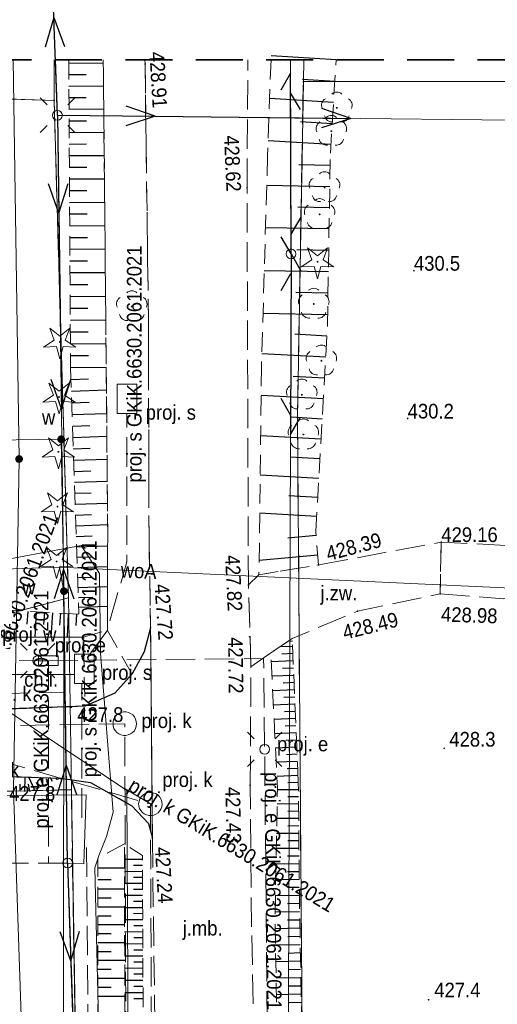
# Model space of a CAD drawing. Header units: metres. Extents: x 7417884 to 7418420, y 5565806 to 5566270.
# Tile 41 of 43: x 7418360 to 7418384, y 5566058 to 5566108. Entities that reach past the tile are written whole.
import ezdxf
from ezdxf.enums import TextEntityAlignment as Align

# ---------------------------------------------------------------- set-up
doc = ezdxf.new("R2010")
doc.units = ezdxf.units.M
for name, pattern in [('1.0_0.5', [1.5, 1, -0.5]), ('1.5_0.5', [2, 1.5, -0.5]), ('2', [0.9, 0.6, -0.3]), ('219-500', [0]), ('egkk-500', [0]), ('suep_nn_500', [0]), ('sutp_500', [0])]:
    doc.linetypes.add(name, pattern=pattern)
for name, color, linetype in [('000 Inne (niezydentyfikowane)', 7, 'Continuous'), ('203-punkt graniczny', 7, 'Continuous'), ('217-kontur klasyfikacyjny', 7, 'Continuous'), ('218-kontur użytku gruntowego', 7, 'Continuous'), ('219-działka ewidencyjna', 7, 'Continuous'), ('chodnik', 7, 'Continuous'), ('chodnik-Atr17', 7, 'Continuous'), ('drzewo iglaste', 7, 'Continuous'), ('drzewo liściaste', 7, 'Continuous'), ('hydrant - ob. projektowany-Atr17', 7, 'Continuous'), ('jezdnia', 7, 'Continuous'), ('jezdnia-Atr17', 7, 'Continuous'), ('komora podziemna - ob. projektowany', 7, 'Continuous'), ('komora podziemna - ob. projektowany-Atr17', 7, 'Continuous'), ('kratka ściekowa - ob. projektowany-Atr17', 7, 'Continuous'), ('krawężnik', 7, 'Continuous'), ('latarnia', 7, 'Continuous'), ('latarnia - ob. projektowany', 7, 'Continuous'), ('latarnia - ob. projektowany-Atr17', 7, 'Continuous'), ('pikieta naturalna', 7, 'Continuous'), ('pikieta naturalna-Atr2', 7, 'Continuous'), ('pikieta sztuczna', 7, 'Continuous'), ('pikieta sztuczna-Atr2', 7, 'Continuous'), ('przewód elektroenergetyczny niskiego napięcia', 7, 'Continuous'), ('przewód elektroenergetyczny podziemny', 7, 'Continuous'), ('przewód elektroenergetyczny podziemny - ob. projektowany', 7, 'Continuous'), ('przewód elektroenergetyczny podziemny - ob. projektowany-Atr1', 7, 'Continuous'), ('przewód gazowy', 7, 'Continuous'), ('przewód kanalizacyjny', 7, 'Continuous'), ('przewód kanalizacyjny - ob. projektowany', 7, 'Continuous'), ('przewód kanalizacyjny - ob. projektowany-Atr1', 7, 'Continuous'), ('przewód specjalny - ob. projektowany', 7, 'Continuous'), ('przewód specjalny - ob. projektowany-Atr1', 7, 'Continuous'), ('przewód telekomunikacyjny napowietrzny', 7, 'Continuous'), ('przewód wodociągowy', 7, 'Continuous'), ('przewód wodociągowy - ob. projektowany', 7, 'Continuous'), ('przewód wodociągowy-Atr1', 7, 'Continuous'), ('skarpa nieumocniona', 7, 'Continuous'), ('szafa elektroenergetyczna lub kontener - ob. projektowany', 7, 'Continuous'), ('szafa elektroenergetyczna lub kontener - ob. projektowany-Atr17', 7, 'Continuous'), ('słup przewodów napowietrznych', 7, 'Continuous'), ('Zakres', 7, 'Continuous'), ('zasuwa lub zawór', 7, 'Continuous'), ('zasuwa lub zawór-Atr17', 7, 'Continuous')]:
    doc.layers.add(name, color=color, linetype=linetype)
doc.styles.get("Standard").update_dxf_attribs({"font": 'arial.ttf'})

# ---------------------------------------------------------------- blocks, each defined once
blk = doc.blocks.new('203')
at = {"linetype": 'Continuous', "lineweight": 0}
h = blk.add_hatch(color=0, dxfattribs=at)
edge = h.paths.add_edge_path()
edge.add_arc((0, 0), 0.045, 0, 360)
blk = doc.blocks.new('PW01')
at = {"linetype": 'Continuous', "lineweight": 13}
h = blk.add_hatch(color=0, dxfattribs=at)
edge = h.paths.add_edge_path()
edge.add_arc((0, 0), 0.045, 0, 360)
blk = doc.blocks.new('OP021')
at = {"linetype": 'Continuous', "lineweight": 13}
h = blk.add_hatch(color=0, dxfattribs=at)
edge = h.paths.add_edge_path()
edge.add_arc((0, 0), 0.05, 0, 360)
at = {"color": 0, "linetype": 'Continuous', "lineweight": 13}
for centre, start, end in [((0, 0.4), 49.272, 130.728), ((-0.38, 0.124), 121.308, 202.548), ((0.38, 0.124), 337.452, 58.692), ((-0.235, -0.324), 193.221, 274.871), ((0.235, -0.324), 265.129, 346.779)]:
    blk.add_arc(centre, 0.4, start, end, dxfattribs=at)
blk = doc.blocks.new('OP011')
at = {"linetype": 'Continuous', "lineweight": 13}
h = blk.add_hatch(color=0, dxfattribs=at)
edge = h.paths.add_edge_path()
edge.add_arc((0, 0), 0.05, 0, 360)
at = {"color": 0, "linetype": 'Continuous', "lineweight": 13}
for p, q in [((-0.283, 0.093), (-0.512, 0.706)), ((-0.512, 0.706), (0, 0.299)), ((0, 0.299), (0.512, 0.706)), ((0.512, 0.706), (0.283, 0.093)), ((-0.828, -0.268), (-0.283, 0.093)), ((0.283, 0.093), (0.828, -0.268)), ((-0.175, -0.24), (-0.828, -0.268)), ((0, -0.87), (-0.175, -0.24)), ((0.175, -0.24), (0, -0.87)), ((0.828, -0.268), (0.175, -0.24))]:
    blk.add_line(p, q, dxfattribs=at)
blk = doc.blocks.new('SUTP')
at = {"color": 0, "linetype": 'Continuous'}
for p, q in [((0, 0), (0.866, 0.5)), ((0, 0), (9.232, 0)), ((1.866, -0.5), (1, 0)), ((7.366, -0.5), (8.232, 0)), ((9.232, 0), (8.366, 0.5))]:
    blk.add_line(p, q, dxfattribs=at)
blk = doc.blocks.new('SUEP1')
at = {"color": 0, "linetype": 'Continuous'}
for p, q in [((0, 0), (5, 0)), ((5, 0), (3.5, 0.5)), ((5, 0), (3.5, -0.5)), ((5, 0), (15, 0)), ((15, 0), (13.5, 0.5)), ((15, 0), (13.5, -0.5))]:
    blk.add_line(p, q, dxfattribs=at)
blk = doc.blocks.new('US25')
at = {"linetype": 'Continuous', "lineweight": 0}
h = blk.add_hatch(color=0, dxfattribs=at)
edge = h.paths.add_edge_path()
edge.add_arc((0, 0), 0.2, 0, 360)
blk = doc.blocks.new('US15')
at = {"color": 0, "linetype": 'Continuous', "lineweight": 13}
blk.add_circle((0, 0), 0.25, dxfattribs=at)
blk = doc.blocks.new('SM01')
at = {"color": 0, "linetype": 'Continuous', "lineweight": 13}
for p, q in [((-0.53, 0.531), (-0.883, 0.884)), ((0.531, 0.531), (0.884, 0.884)), ((-0.53, -0.53), (-0.883, -0.883)), ((0.531, -0.53), (0.884, -0.883))]:
    blk.add_line(p, q, dxfattribs=at)
blk.add_circle((0, 0), 0.25, dxfattribs=at)
blk = doc.blocks.new('US18')
at = {"color": 0, "linetype": 'Continuous', "lineweight": 13}
for p, q in [((-0.5, -0.25), (-0.5, 0.25)), ((-0.5, 0.25), (0.5, 0.25)), ((0.5, -0.25), (0.5, 0.25)), ((-0.5, -0.25), (0.5, -0.25))]:
    blk.add_line(p, q, dxfattribs=at)

msp = doc.modelspace()

# ---------------------------------------------------------------- linework, layer by layer
at = {"layer": '000 Inne (niezydentyfikowane)', "color": 7, "linetype": 'Continuous', "lineweight": 25, "flags": 128}
for points in [[(7418362.28, 5566105.91), (7418364.04, 5566105.93)], [(7418375.94, 5566106.08), (7418372.62, 5566106.28)], [(7418362.28, 5566105.33), (7418363.17, 5566105.33)], [(7418375.87, 5566104.98), (7418374.23, 5566105.08)], [(7418362.28, 5566104.74), (7418364.06, 5566104.75)], [(7418362.29, 5566104.15), (7418363.17, 5566104.16)], [(7418375.81, 5566103.9), (7418372.55, 5566104.1)], [(7418362.29, 5566103.56), (7418364.07, 5566103.57)], [(7418362.29, 5566102.97), (7418363.18, 5566102.97)], [(7418375.74, 5566102.82), (7418374.12, 5566102.92)], [(7418362.3, 5566102.37), (7418364.08, 5566102.39)], [(7418375.68, 5566101.75), (7418372.47, 5566101.95)], [(7418362.3, 5566101.78), (7418363.19, 5566101.79)], [(7418362.31, 5566101.19), (7418364.09, 5566101.2)], [(7418362.31, 5566100.59), (7418363.2, 5566100.6)], [(7418375.64, 5566100.68), (7418374.03, 5566100.71)], [(7418362.31, 5566100), (7418364.1, 5566100.01)], [(7418362.32, 5566099.4), (7418363.21, 5566099.41)], [(7418375.62, 5566099.6), (7418372.4, 5566099.66)], [(7418362.32, 5566098.8), (7418364.11, 5566098.81)], [(7418375.6, 5566098.52), (7418373.98, 5566098.55)], [(7418362.32, 5566098.21), (7418363.22, 5566098.21)], [(7418362.33, 5566097.61), (7418364.13, 5566097.62)], [(7418375.58, 5566097.44), (7418372.33, 5566097.5)], [(7418362.33, 5566097.01), (7418363.23, 5566097.01)], [(7418362.33, 5566096.41), (7418364.14, 5566096.42)], [(7418375.57, 5566096.35), (7418373.93, 5566096.38)], [(7418362.34, 5566095.81), (7418363.24, 5566095.81)], [(7418362.34, 5566095.21), (7418364.15, 5566095.22)], [(7418375.55, 5566095.26), (7418372.27, 5566095.31)], [(7418362.34, 5566094.6), (7418363.25, 5566094.61)], [(7418362.35, 5566094), (7418364.16, 5566094.01)], [(7418375.53, 5566094.16), (7418373.88, 5566094.19)], [(7418362.35, 5566093.4), (7418363.26, 5566093.4)], [(7418375.51, 5566093.06), (7418372.21, 5566093.12)], [(7418362.36, 5566092.79), (7418364.17, 5566092.8)], [(7418362.36, 5566092.19), (7418363.27, 5566092.19)], [(7418375.47, 5566091.97), (7418373.83, 5566092.06)], [(7418362.36, 5566091.58), (7418364.18, 5566091.59)], [(7418362.37, 5566090.97), (7418363.28, 5566090.98)], [(7418375.41, 5566090.89), (7418372.15, 5566091.07)], [(7418362.37, 5566090.37), (7418364.19, 5566090.38)], [(7418375.35, 5566089.82), (7418373.74, 5566089.91)], [(7418362.39, 5566089.76), (7418363.29, 5566089.79)], [(7418362.41, 5566089.16), (7418364.2, 5566089.22)], [(7418375.29, 5566088.76), (7418372.11, 5566088.94)], [(7418362.43, 5566088.56), (7418363.32, 5566088.59)], [(7418362.45, 5566087.96), (7418364.21, 5566088.02)], [(7418375.23, 5566087.73), (7418373.66, 5566087.82)], [(7418362.47, 5566087.37), (7418363.35, 5566087.4)], [(7418362.49, 5566086.79), (7418364.23, 5566086.85)], [(7418375.17, 5566086.7), (7418372.09, 5566086.88)], [(7418362.51, 5566086.21), (7418363.37, 5566086.24)], [(7418375.11, 5566085.7), (7418373.59, 5566085.78)], [(7418362.53, 5566085.63), (7418364.24, 5566085.69)], [(7418362.55, 5566085.06), (7418363.4, 5566085.09)], [(7418375.06, 5566084.7), (7418372.06, 5566084.87)], [(7418362.57, 5566084.5), (7418364.25, 5566084.56)], [(7418362.59, 5566083.94), (7418363.42, 5566083.97)], [(7418375, 5566083.72), (7418373.52, 5566083.81)], [(7418362.61, 5566083.38), (7418364.26, 5566083.44)], [(7418362.63, 5566082.83), (7418363.44, 5566082.86)], [(7418374.94, 5566082.75), (7418372.04, 5566082.92)], [(7418362.65, 5566082.28), (7418364.27, 5566082.34)], [(7418362.66, 5566081.74), (7418363.47, 5566081.77)], [(7418374.92, 5566081.78), (7418373.47, 5566081.65)], [(7418362.68, 5566081.21), (7418364.27, 5566081.26)], [(7418375.01, 5566080.78), (7418372.01, 5566080.51)], [(7418362.7, 5566080.68), (7418363.48, 5566080.7)], [(7418362.72, 5566080.15), (7418364.26, 5566080.2)], [(7418362.74, 5566079.63), (7418363.5, 5566079.66)], [(7418362.75, 5566079.12), (7418364.26, 5566079.18)], [(7418362.77, 5566078.62), (7418363.51, 5566078.64)], [(7418360.18, 5566077.91), (7418360.14, 5566077.25)], [(7418360.61, 5566077.89), (7418360.54, 5566076.59)], [(7418361.03, 5566077.86), (7418360.99, 5566077.23)], [(7418361.44, 5566077.84), (7418361.37, 5566076.59)], [(7418361.85, 5566077.81), (7418361.81, 5566077.2)], [(7418362.25, 5566077.79), (7418362.19, 5566076.59)], [(7418362.67, 5566077.77), (7418362.64, 5566077.18)], [(7418362.79, 5566078.12), (7418364.26, 5566078.17)], [(7418373.71, 5566076.38), (7418373.59, 5566076.37)], [(7418373.72, 5566076.12), (7418373.07, 5566076.1)], [(7418373.73, 5566075.75), (7418373.17, 5566075.73)], [(7418373.75, 5566075.38), (7418372.63, 5566075.33)], [(7418373.76, 5566075.01), (7418373.21, 5566074.99)], [(7418373.78, 5566074.64), (7418372.67, 5566074.59)], [(7418373.8, 5566074.27), (7418373.24, 5566074.24)], [(7418373.81, 5566073.9), (7418372.7, 5566073.85)], [(7418373.83, 5566073.53), (7418373.27, 5566073.51)], [(7418373.84, 5566073.16), (7418372.74, 5566073.12)], [(7418373.86, 5566072.8), (7418373.31, 5566072.77)], [(7418373.87, 5566072.43), (7418372.77, 5566072.38)], [(7418373.9, 5566071.7), (7418372.81, 5566071.65)], [(7418373.89, 5566072.06), (7418373.34, 5566072.04)], [(7418373.92, 5566071.33), (7418373.37, 5566071.31)], [(7418373.94, 5566070.97), (7418372.84, 5566070.92)], [(7418373.97, 5566070.24), (7418372.88, 5566070.2)], [(7418373.95, 5566070.61), (7418373.41, 5566070.58)], [(7418373.98, 5566069.88), (7418373.44, 5566069.86)], [(7418360.04, 5566068.71), (7418360.05, 5566069.45)], [(7418360.52, 5566068.81), (7418360.24, 5566069.44)], [(7418360.98, 5566069.01), (7418360.8, 5566069.42)], [(7418361.21, 5566069.11), (7418361.14, 5566069.26)], [(7418361.44, 5566069.21), (7418361.35, 5566069.41)], [(7418361.67, 5566069.31), (7418361.65, 5566069.35)], [(7418374, 5566069.52), (7418372.91, 5566069.47)], [(7418359.79, 5566068.72), (7418359.79, 5566069.09)], [(7418360.29, 5566068.71), (7418360.22, 5566069.08)], [(7418360.75, 5566068.91), (7418360.63, 5566069.17)], [(7418374.01, 5566068.8), (7418372.94, 5566068.79)], [(7418374.01, 5566069.16), (7418373.47, 5566069.15)], [(7418374.02, 5566068.44), (7418373.47, 5566068.43)], [(7418374.02, 5566068.07), (7418372.93, 5566068.06)], [(7418374.03, 5566067.7), (7418373.47, 5566067.69)], [(7418374.03, 5566067.33), (7418372.91, 5566067.32)], [(7418374.03, 5566066.95), (7418373.47, 5566066.94)], [(7418374.04, 5566066.57), (7418372.9, 5566066.56)], [(7418374.04, 5566066.19), (7418373.47, 5566066.18)], [(7418374.04, 5566065.8), (7418372.89, 5566065.79)], [(7418366.04, 5566065.23), (7418365.12, 5566065.23)], [(7418374.05, 5566065.41), (7418373.46, 5566065.4)], [(7418363.77, 5566064.81), (7418365.12, 5566064.81)], [(7418366.04, 5566064.93), (7418365.58, 5566064.92)], [(7418374.05, 5566065.01), (7418372.87, 5566065)], [(7418363.77, 5566064.22), (7418364.45, 5566064.22)], [(7418366.04, 5566064.62), (7418365.12, 5566064.61)], [(7418366.05, 5566064.31), (7418365.59, 5566064.31)], [(7418374.06, 5566064.21), (7418372.86, 5566064.2)], [(7418374.06, 5566064.61), (7418373.46, 5566064.61)], [(7418363.77, 5566063.74), (7418365.13, 5566063.73)], [(7418366.05, 5566064.01), (7418365.13, 5566064)], [(7418366.05, 5566063.7), (7418365.59, 5566063.7)], [(7418374.06, 5566063.8), (7418373.46, 5566063.8)], [(7418363.77, 5566063.27), (7418364.45, 5566063.27)], [(7418366.05, 5566063.39), (7418365.13, 5566063.39)], [(7418374.07, 5566063.39), (7418372.84, 5566063.38)], [(7418363.77, 5566062.82), (7418365.13, 5566062.82)], [(7418366.05, 5566062.77), (7418365.13, 5566062.77)], [(7418366.05, 5566063.08), (7418365.59, 5566063.08)], [(7418374.07, 5566062.98), (7418373.45, 5566062.97)], [(7418363.77, 5566062.36), (7418364.45, 5566062.36)], [(7418366.06, 5566062.16), (7418365.13, 5566062.15)], [(7418366.06, 5566062.47), (7418365.59, 5566062.46)], [(7418374.08, 5566062.56), (7418372.83, 5566062.55)], [(7418374.08, 5566062.14), (7418373.45, 5566062.13)], [(7418363.77, 5566061.91), (7418365.13, 5566061.91)], [(7418366.06, 5566061.85), (7418365.6, 5566061.85)], [(7418374.09, 5566061.72), (7418372.83, 5566061.7)], [(7418363.77, 5566061.46), (7418364.45, 5566061.45)], [(7418366.06, 5566061.54), (7418365.13, 5566061.53)], [(7418366.06, 5566061.23), (7418365.6, 5566061.23)], [(7418374.1, 5566061.3), (7418373.47, 5566061.29)], [(7418363.77, 5566061), (7418365.13, 5566061)], [(7418366.06, 5566060.92), (7418365.13, 5566060.91)], [(7418374.11, 5566060.88), (7418372.84, 5566060.85)], [(7418363.77, 5566060.54), (7418364.45, 5566060.54)], [(7418366.07, 5566060.3), (7418365.14, 5566060.3)], [(7418366.06, 5566060.61), (7418365.6, 5566060.61)], [(7418374.12, 5566060.46), (7418373.49, 5566060.44)], [(7418363.76, 5566060.09), (7418365.14, 5566060.09)], [(7418363.76, 5566059.63), (7418364.45, 5566059.63)], [(7418366.07, 5566059.68), (7418365.14, 5566059.67)], [(7418366.07, 5566059.99), (7418365.6, 5566059.99)], [(7418374.13, 5566060.04), (7418372.86, 5566060.01)], [(7418363.76, 5566059.17), (7418365.14, 5566059.17)], [(7418366.07, 5566059.37), (7418365.61, 5566059.37)], [(7418374.14, 5566059.19), (7418372.88, 5566059.17)], [(7418374.13, 5566059.61), (7418373.5, 5566059.6)], [(7418363.76, 5566058.71), (7418364.45, 5566058.71)], [(7418366.07, 5566059.06), (7418365.14, 5566059.05)], [(7418366.07, 5566058.75), (7418365.61, 5566058.74)], [(7418374.15, 5566058.77), (7418373.52, 5566058.76)], [(7418363.76, 5566058.25), (7418365.14, 5566058.25)], [(7418366.08, 5566058.43), (7418365.14, 5566058.43)], [(7418366.08, 5566058.12), (7418365.61, 5566058.12)], [(7418374.16, 5566058.35), (7418372.9, 5566058.32)], [(7418374.17, 5566057.93), (7418373.54, 5566057.92)]]:
    msp.add_lwpolyline(points, dxfattribs=at)
at = {"layer": '217-kontur klasyfikacyjny', "color": 92, "linetype": 'egkk-500', "lineweight": 18}
for points in [[(7418361.53, 5566104.01), (7418361.54, 5566106.08)], [(7418374.29, 5566106.08), (7418374.27, 5566104.97)]]:
    msp.add_lwpolyline(points, dxfattribs=at)
at = {"layer": '217-kontur klasyfikacyjny', "color": 92, "linetype": 'egkk-500', "lineweight": 18, "flags": 128}
for points in [[(7418306.63, 5566105.68), (7418361.53, 5566104.01)], [(7418374.27, 5566104.97), (7418373.97, 5566087.8)], [(7418373.97, 5566087.8), (7418374.32, 5566040.68)], [(7418362.41, 5566068.8), (7418346.81, 5566068.43)], [(7418363.2, 5566020.65), (7418362.41, 5566068.8)]]:
    msp.add_lwpolyline(points, dxfattribs=at)
at = {"layer": '218-kontur użytku gruntowego', "color": 3, "linetype": '1.0_0.5', "lineweight": 18, "ltscale": 2}
for points in [[(7418361.53, 5566104.01), (7418361.54, 5566106.08)], [(7418361.54, 5566106.08), (7418361.53, 5566104.01)], [(7418374.27, 5566104.97), (7418374.29, 5566106.08)], [(7418374.29, 5566106.08), (7418374.27, 5566104.97)]]:
    msp.add_lwpolyline(points, dxfattribs=at)
at = {"layer": '218-kontur użytku gruntowego', "color": 3, "linetype": '1.0_0.5', "lineweight": 18, "ltscale": 2, "flags": 128}
for points in [[(7418361.53, 5566104.01), (7418306.63, 5566105.68)], [(7418306.63, 5566105.68), (7418361.53, 5566104.01)], [(7418373.97, 5566087.8), (7418374.27, 5566104.97)], [(7418374.27, 5566104.97), (7418373.97, 5566087.8)], [(7418362.26, 5566078.6), (7418361.53, 5566104.01)], [(7418361.53, 5566104.01), (7418362.26, 5566078.6)], [(7418374.32, 5566040.68), (7418373.97, 5566087.8)], [(7418373.97, 5566087.8), (7418374.32, 5566040.68)], [(7418346.68, 5566074.43), (7418362.26, 5566078.6)], [(7418362.26, 5566078.6), (7418346.68, 5566074.43)], [(7418346.81, 5566068.43), (7418362.41, 5566068.8)], [(7418362.41, 5566068.8), (7418346.81, 5566068.43)], [(7418362.41, 5566068.8), (7418363.2, 5566020.65)], [(7418363.2, 5566020.65), (7418362.41, 5566068.8)]]:
    msp.add_lwpolyline(points, dxfattribs=at)
at = {"layer": '219-działka ewidencyjna', "color": 7, "linetype": '219-500', "lineweight": 18}
for points in [[(7418361.53, 5566104.01), (7418361.54, 5566106.08)], [(7418374.27, 5566104.97), (7418374.29, 5566106.08)], [(7418374.27, 5566104.97), (7418398.74, 5566104.975)]]:
    msp.add_lwpolyline(points, dxfattribs=at)
at = {"layer": '219-działka ewidencyjna', "color": 7, "linetype": '219-500', "lineweight": 18, "flags": 128}
for points in [[(7418361.53, 5566104.01), (7418306.63, 5566105.68)], [(7418373.97, 5566087.8), (7418374.27, 5566104.97)], [(7418362.26, 5566078.6), (7418361.53, 5566104.01)], [(7418373.97, 5566087.8), (7418374.32, 5566040.68)], [(7418362.26, 5566078.6), (7418346.68, 5566074.43)], [(7418362.26, 5566078.6), (7418362.41, 5566068.8)], [(7418346.81, 5566068.43), (7418362.41, 5566068.8)], [(7418363.19, 5566020.65), (7418362.41, 5566068.8)]]:
    msp.add_lwpolyline(points, dxfattribs=at)
at = {"layer": 'chodnik', "color": 7, "linetype": '1.0_0.5', "lineweight": 18}
msp.add_lwpolyline([(7418364.033, 5566106.08), (7418364.05, 5566105.33), (7418364.17, 5566093.03), (7418364.27, 5566081.89), (7418364.25, 5566076.93), (7418365.52, 5566074.71), (7418366.14, 5566075.84), (7418366.46, 5566077.07), (7418366.38, 5566081.7), (7418366.35, 5566092.8), (7418366.18, 5566105.87), (7418366.175, 5566106.08)], dxfattribs=at)
at = {"layer": 'chodnik', "color": 7, "linetype": '1.0_0.5', "lineweight": 18, "flags": 128}
msp.add_lwpolyline([(7418356.95, 5566076.6), (7418356.88, 5566072.84), (7418363.12, 5566073.06), (7418363.01, 5566076.59)], close=True, dxfattribs=at)
at = {"layer": 'jezdnia', "color": 7, "linetype": '1.5_0.5', "lineweight": 18}
for points in [[(7418366.175, 5566106.08), (7418366.18, 5566105.87), (7418366.35, 5566092.8), (7418366.38, 5566081.7), (7418366.46, 5566077.07), (7418366.55, 5566066.32), (7418366.69, 5566056.08), (7418366.84, 5566046.61), (7418366.95, 5566037.27), (7418367.06, 5566028.75), (7418367.13, 5566020.67), (7418366.89, 5566012.58), (7418367.34, 5565999.8), (7418367.52, 5565985.04), (7418367.55, 5565979.75), (7418367.63, 5565974.82), (7418367.64, 5565971.32), (7418367.65, 5565967.23)], [(7418372.61, 5565963.77), (7418372.14, 5565980.76), (7418371.91, 5565988.64), (7418371.73, 5565994.92), (7418372.02, 5566005.13), (7418371.97, 5566010.58), (7418371.89, 5566013.22), (7418371.88, 5566019.72), (7418372, 5566023.74), (7418371.89, 5566031.85), (7418371.76, 5566041.12), (7418371.8, 5566053.86), (7418371.62, 5566061.8), (7418371.55, 5566069.03), (7418371.59, 5566075.08), (7418371.46, 5566079.26), (7418371.39, 5566099.54), (7418371.438, 5566106.08)], [(7418400.472, 5566081.143), (7418400.19, 5566081.15), (7418392.93, 5566081.58), (7418384.64, 5566081.28), (7418381.32, 5566081.45), (7418381.26, 5566078.8), (7418384.49, 5566078.55), (7418392.94, 5566078.67), (7418399.6, 5566078.27), (7418400.679, 5566078.285)]]:
    msp.add_lwpolyline(points, dxfattribs=at)
at = {"layer": 'jezdnia', "color": 7, "linetype": '1.5_0.5', "lineweight": 18, "flags": 128}
for points in [[(7418371.59, 5566075.08), (7418372.61, 5566075.79), (7418373.7, 5566076.52), (7418377.04, 5566077.92), (7418381.26, 5566078.8), (7418381.32, 5566081.45), (7418375.05, 5566080.28), (7418372, 5566079.78), (7418371.46, 5566079.26)], [(7418365.5, 5566067.98), (7418366.36, 5566067.07), (7418366.55, 5566066.32), (7418366.46, 5566077.07), (7418366.14, 5566075.84), (7418365.52, 5566074.71), (7418364.64, 5566073.73), (7418363.12, 5566073.06), (7418356.88, 5566072.84), (7418354.07, 5566075.5), (7418324.49, 5566076.41), (7418321.75, 5566074.02), (7418317.15, 5566074.12), (7418316.48, 5566074.32), (7418315.6, 5566075.28), (7418315.32, 5566077.19), (7418311.38, 5566077.16), (7418311.13, 5566076.11), (7418310.16, 5566074.93), (7418306.83, 5566073.98), (7418306.89, 5566070.48), (7418308.76, 5566071.04), (7418335.06, 5566070.21), (7418361.85, 5566069.39), (7418363.39, 5566069.16)]]:
    msp.add_lwpolyline(points, close=True, dxfattribs=at)
at = {"layer": 'komora podziemna - ob. projektowany', "color": 7, "linetype": 'Continuous', "lineweight": 18, "flags": 128}
for points in [[(7418364.75, 5566089.52), (7418365.75, 5566089.52), (7418365.75, 5566088.02), (7418364.75, 5566088.02)], [(7418362.58, 5566075.73), (7418363.58, 5566075.73), (7418363.58, 5566074.23), (7418362.58, 5566074.23)]]:
    msp.add_lwpolyline(points, close=True, dxfattribs=at)
at = {"layer": 'komora podziemna - ob. projektowany', "color": 34, "linetype": 'Continuous', "lineweight": 18, "flags": 128}
for points in [[(7418364.65, 5566072.53), (7418364.74, 5566072.62), (7418364.84, 5566072.69), (7418364.96, 5566072.74), (7418365.08, 5566072.77), (7418365.21, 5566072.77), (7418365.33, 5566072.74), (7418365.44, 5566072.69), (7418365.55, 5566072.62), (7418365.63, 5566072.52), (7418365.69, 5566072.41), (7418365.73, 5566072.29), (7418365.74, 5566072.17), (7418365.73, 5566072.04), (7418365.69, 5566071.92), (7418365.63, 5566071.81), (7418365.54, 5566071.72), (7418365.44, 5566071.65), (7418365.32, 5566071.6), (7418365.2, 5566071.57), (7418365.07, 5566071.57), (7418364.95, 5566071.6), (7418364.84, 5566071.65), (7418364.73, 5566071.72), (7418364.65, 5566071.82), (7418364.59, 5566071.93), (7418364.55, 5566072.05), (7418364.54, 5566072.17), (7418364.55, 5566072.3), (7418364.59, 5566072.42)], [(7418367, 5566068.3), (7418367.04, 5566068.18), (7418367.05, 5566068.05), (7418367.03, 5566067.93), (7418366.99, 5566067.81), (7418366.92, 5566067.71), (7418366.84, 5566067.62), (7418366.73, 5566067.55), (7418366.62, 5566067.5), (7418366.5, 5566067.48), (7418366.37, 5566067.48), (7418366.25, 5566067.51), (7418366.14, 5566067.56), (7418366.04, 5566067.64), (7418365.96, 5566067.73), (7418365.9, 5566067.84), (7418365.86, 5566067.96), (7418365.85, 5566068.09), (7418365.87, 5566068.21), (7418365.91, 5566068.33), (7418365.98, 5566068.43), (7418366.06, 5566068.52), (7418366.17, 5566068.59), (7418366.28, 5566068.64), (7418366.4, 5566068.66), (7418366.53, 5566068.66), (7418366.65, 5566068.63), (7418366.76, 5566068.58), (7418366.86, 5566068.5), (7418366.94, 5566068.41)]]:
    msp.add_lwpolyline(points, close=True, dxfattribs=at)
at = {"layer": 'krawężnik', "color": 7, "linetype": 'Continuous', "lineweight": 25, "flags": 128}
for points in [[(7418366.46, 5566077.07), (7418366.14, 5566075.84), (7418365.52, 5566074.71), (7418364.64, 5566073.73), (7418363.12, 5566073.06), (7418356.88, 5566072.84), (7418354.07, 5566075.5), (7418324.49, 5566076.41), (7418321.75, 5566074.02), (7418317.15, 5566074.12), (7418316.48, 5566074.32), (7418315.6, 5566075.28), (7418315.32, 5566077.19)], [(7418306.89, 5566070.48), (7418308.76, 5566071.04), (7418335.06, 5566070.21), (7418361.85, 5566069.39), (7418363.39, 5566069.16), (7418365.5, 5566067.98), (7418366.36, 5566067.07), (7418366.55, 5566066.32)]]:
    msp.add_lwpolyline(points, dxfattribs=at)
at = {"layer": 'przewód elektroenergetyczny niskiego napięcia', "color": 1, "linetype": 'suep_nn_500', "lineweight": 18}
for points in [[(7418361.594, 5566106.08), (7418361.7, 5566103.25)], [(7418398.895, 5566102.843), (7418361.7, 5566103.25)]]:
    msp.add_lwpolyline(points, dxfattribs=at)
at = {"layer": 'przewód elektroenergetyczny niskiego napięcia', "color": 1, "linetype": 'suep_nn_500', "lineweight": 18, "flags": 128}
for points in [[(7418362.22, 5566065.05), (7418361.7, 5566103.25)], [(7418362.22, 5566065.05), (7418363.52, 5566025.9)]]:
    msp.add_lwpolyline(points, dxfattribs=at)
at = {"layer": 'przewód elektroenergetyczny podziemny', "color": 1, "linetype": 'Continuous', "lineweight": 18, "flags": 128}
for points in [[(7418343.77, 5566079.9), (7418352.5, 5566079.73), (7418357.18, 5566079.8), (7418357.97, 5566080.36), (7418362.91, 5566081.27), (7418363.85, 5566079.85), (7418363.9, 5566075.77), (7418364.54, 5566067.65), (7418364.21, 5566066.41), (7418363.83, 5566065.47), (7418363.61, 5566064.8), (7418363.84, 5566055.59), (7418364.22, 5566054.46), (7418364.37, 5566053.49), (7418364.3, 5566050.26), (7418364.08, 5566045.29), (7418364.12, 5566040.08), (7418363.95, 5566033.93), (7418363.52, 5566025.9), (7418364.41, 5565986.46)], [(7418362.22, 5566065.05), (7418363.05, 5566065.01), (7418363.16, 5566068.54), (7418336.92, 5566068.28), (7418307.32, 5566067.88), (7418307.4, 5566066.91)]]:
    msp.add_lwpolyline(points, dxfattribs=at)
at = {"layer": 'przewód elektroenergetyczny podziemny - ob. projektowany', "color": 1, "linetype": '1.5_0.5', "lineweight": 18, "flags": 128}
for points in [[(7418361.24, 5566075.39), (7418360.69, 5566075.39), (7418308.31, 5566075.94), (7418287.44, 5566075.8), (7418255.52, 5566074.64), (7418202.8, 5566072.82), (7418164.99, 5566071.51), (7418149.55, 5566072.5), (7418137.95, 5566074.17), (7418126.54, 5566076.63), (7418097.71, 5566085.19), (7418047.1, 5566100.25), (7417996.53, 5566115.33), (7417962.68, 5566125.79), (7417951.74, 5566131.3), (7417946.52, 5566135.46), (7417943.65, 5566141.73), (7417942.61, 5566148.31), (7417943.11, 5566186.44), (7417943.16, 5566208.03), (7417941.95, 5566209.01), (7417941.31, 5566230.98), (7417943.4, 5566234.5)], [(7418361.24, 5566075.39), (7418372.24, 5566075.5), (7418372.29, 5566070.86), (7418372.72, 5566023.66), (7418372.75, 5566020.86), (7418374.02, 5566002.67), (7418373.24, 5565972.26), (7418374.13, 5565920.87), (7418373.9, 5565915.37), (7418373.98, 5565909.87), (7418374.19, 5565904.44), (7418374.31, 5565899.93), (7418374.87, 5565890.11), (7418376.29, 5565872.26), (7418376.79, 5565871.79)], [(7418361.24, 5566075.39), (7418361.24, 5566065.05)], [(7418362.22, 5566065.05), (7418361.24, 5566065.05), (7418358.72, 5566065.05), (7418358.72, 5566067.02), (7418307.65, 5566067.02), (7418307.65, 5566065.61)]]:
    msp.add_lwpolyline(points, dxfattribs=at)
at = {"layer": 'przewód gazowy', "color": 52, "linetype": 'Continuous', "lineweight": 18}
msp.add_lwpolyline([(7418359.432, 5566106.08), (7418359.74, 5566085.69), (7418359.45, 5566068.8), (7418360.08, 5566050.22), (7418360.45, 5566025.06), (7418360.53, 5566019.09), (7418360.73, 5566005.24), (7418360.83, 5565983.25), (7418361.11, 5565968.76), (7418361.24, 5565943.79)], dxfattribs=at)
at = {"layer": 'przewód kanalizacyjny', "color": 34, "linetype": 'Continuous', "lineweight": 18, "flags": 128}
msp.add_lwpolyline([(7418365.81, 5565973.83), (7418365.59, 5565993.01), (7418365.56, 5566023.61), (7418365.39, 5566042.86), (7418365.25, 5566068.76), (7418336.86, 5566087.69)], dxfattribs=at)
at = {"layer": 'przewód kanalizacyjny - ob. projektowany', "color": 34, "linetype": '1.5_0.5', "lineweight": 18, "flags": 128}
for points in [[(7417938.49, 5566154.3), (7417940.79, 5566135.1), (7417954.21, 5566125.24), (7417976.72, 5566117.21), (7418004.69, 5566107.8), (7418024.97, 5566102.41), (7418051.36, 5566095.5), (7418081.3, 5566086.04), (7418102.03, 5566080.17), (7418129.81, 5566072.19), (7418144.33, 5566068.67), (7418174.6, 5566067.82), (7418231.82, 5566069.17), (7418283.29, 5566070.61), (7418333.33, 5566071.63), (7418365.14, 5566072.17), (7418365.2, 5566054.91), (7418365.84, 5566015.77), (7418366.17, 5565991.85), (7418366.39, 5565965.09), (7418366.68, 5565946.59), (7418359.92, 5565946.62)], [(7418368.41, 5565908.76), (7418368.18, 5565921.84), (7418367.75, 5565943.06), (7418367.44, 5565950.81), (7418367.26, 5565968.23), (7418367.1, 5565988.68), (7418366.63, 5566028.84), (7418366.45, 5566068.07), (7418356.6, 5566070.9), (7418309.2, 5566070.05), (7418276.31, 5566069.04), (7418237.27, 5566067.98), (7418193.37, 5566066.99), (7418147.98, 5566065.89), (7418090.67, 5566081.76), (7418066.29, 5566088.62), (7418028.57, 5566099.91), (7417992.73, 5566109.31), (7417958.86, 5566120.82), (7417943.69, 5566125.74), (7417936.39, 5566141.2)], [(7418366.45, 5566068.07), (7418364.71, 5566069.13)]]:
    msp.add_lwpolyline(points, dxfattribs=at)
at = {"layer": 'przewód specjalny - ob. projektowany', "color": 7, "linetype": '1.5_0.5', "lineweight": 18, "flags": 128}
for points in [[(7418363.36, 5566075.73), (7418364.22, 5566076.89), (7418365.25, 5566080.44), (7418365.25, 5566088.02)], [(7418362.58, 5566074.68), (7418285.33, 5566074.63)], [(7418362.95, 5566067.37), (7418362.95, 5566074.23)], [(7418365.2, 5565998.4), (7418364.45, 5566026.21), (7418363.43, 5566037.47), (7418363.19, 5566065.87)]]:
    msp.add_lwpolyline(points, dxfattribs=at)
at = {"layer": 'przewód telekomunikacyjny napowietrzny', "color": 30, "linetype": 'sutp_500', "lineweight": 18}
msp.add_lwpolyline([(7418373.64, 5566096.17), (7418373.606, 5566106.08)], dxfattribs=at)
at = {"layer": 'przewód telekomunikacyjny napowietrzny', "color": 30, "linetype": 'sutp_500', "lineweight": 18, "flags": 128}
msp.add_lwpolyline([(7418373.64, 5566096.17), (7418373.48, 5566048.48)], dxfattribs=at)
at = {"layer": 'przewód wodociągowy', "color": 5, "linetype": 'Continuous', "lineweight": 18}
msp.add_lwpolyline([(7418400.674, 5566078.364), (7418361.81, 5566080.17), (7418311.47, 5566078.35), (7418266.99, 5566078.53), (7418199.46, 5566077.73), (7418172.41, 5566078.38), (7418138.51, 5566080.55), (7418125.06, 5566082.93), (7418079.46, 5566124.09), (7418042.41, 5566157.9), (7418022.66, 5566177.08), (7418002.17, 5566196.69), (7417986.04, 5566214.2), (7417974, 5566228.06), (7417958.84, 5566235.45), (7417957.4, 5566236.19)], dxfattribs=at)
at = {"layer": 'przewód wodociągowy', "color": 5, "linetype": 'Continuous', "lineweight": 18, "flags": 128}
for points in [[(7418334.35, 5566087.13), (7418334.35, 5566086.29), (7418361.89, 5566086.7)], [(7418363.6, 5565967.63), (7418361.89, 5565981.28), (7418362.02, 5566073.78), (7418362.03, 5566078.94), (7418361.89, 5566086.7)], [(7418361.81, 5566080.17), (7418362.03, 5566078.94)]]:
    msp.add_lwpolyline(points, dxfattribs=at)
at = {"layer": 'przewód wodociągowy - ob. projektowany', "color": 5, "linetype": '1.5_0.5', "lineweight": 18, "flags": 128}
msp.add_lwpolyline([(7418077.52, 5566089.24), (7418109.4, 5566079.76), (7418128.58, 5566074.25), (7418128.88, 5566074.18), (7418140.57, 5566071.64), (7418161.04, 5566069.67), (7418195.2, 5566070.72), (7418235.9, 5566072.06), (7418242.67, 5566072.29), (7418275.06, 5566071.5), (7418283.25, 5566072.06), (7418308.04, 5566071.93), (7418329.86, 5566072.32), (7418334.8, 5566073.54), (7418355.52, 5566073.65), (7418358.17, 5566073.69), (7418362.02, 5566073.78)], dxfattribs=at)
at = {"layer": 'skarpa nieumocniona', "color": 7, "linetype": '1.0_0.5', "lineweight": 18}
for points in [[(7418362.276, 5566106.08), (7418362.37, 5566090.34), (7418362.8, 5566077.76), (7418357.02, 5566078.09), (7418357, 5566077.71), (7418356.95, 5566076.6), (7418363.01, 5566076.59), (7418364.25, 5566076.93), (7418364.27, 5566081.89), (7418364.17, 5566093.03), (7418364.05, 5566105.33), (7418364.033, 5566106.08)], [(7418362.276, 5566106.08), (7418362.37, 5566090.34), (7418362.8, 5566077.76), (7418357.02, 5566078.09), (7418357, 5566077.71), (7418356.95, 5566076.6), (7418363.01, 5566076.59), (7418364.25, 5566076.93), (7418364.27, 5566081.89), (7418364.17, 5566093.03), (7418364.05, 5566105.33), (7418364.033, 5566106.08)], [(7418372.616, 5566106.08), (7418372.44, 5566101.16), (7418372.13, 5566090.41), (7418372, 5566079.78), (7418375.05, 5566080.28), (7418374.9, 5566081.98), (7418375.5, 5566092.49), (7418375.65, 5566101.31), (7418375.94, 5566106.08)], [(7418372.616, 5566106.08), (7418372.44, 5566101.16), (7418372.13, 5566090.41), (7418372, 5566079.78), (7418375.05, 5566080.28), (7418374.9, 5566081.98), (7418375.5, 5566092.49), (7418375.65, 5566101.31), (7418375.94, 5566106.08)]]:
    msp.add_lwpolyline(points, dxfattribs=at)
at = {"layer": 'skarpa nieumocniona', "color": 7, "linetype": '1.0_0.5', "lineweight": 18, "flags": 128}
for points in [[(7418374.01, 5566069.2), (7418373.7, 5566076.52), (7418372.61, 5566075.79), (7418372.94, 5566068.88), (7418372.82, 5566062.07), (7418372.99, 5566053.67), (7418372.68, 5566043.05), (7418372.96, 5566032.41), (7418373.99, 5566035.86), (7418374.01, 5566043.34), (7418374.26, 5566053.33), (7418374.08, 5566062.32)], [(7418374.01, 5566069.2), (7418373.7, 5566076.52), (7418372.61, 5566075.79), (7418372.94, 5566068.88), (7418372.82, 5566062.07), (7418372.99, 5566053.67), (7418372.68, 5566043.05), (7418372.96, 5566032.41), (7418373.99, 5566035.86), (7418374.01, 5566043.34), (7418374.26, 5566053.33), (7418374.08, 5566062.32)], [(7418361.85, 5566069.39), (7418335.06, 5566070.21), (7418308.76, 5566071.04), (7418310.66, 5566069.93), (7418334.86, 5566069.11), (7418360.29, 5566068.71)], [(7418361.85, 5566069.39), (7418335.06, 5566070.21), (7418308.76, 5566071.04), (7418310.66, 5566069.93), (7418334.86, 5566069.11), (7418360.29, 5566068.71)], [(7418365.12, 5566066.03), (7418363.77, 5566065.31), (7418363.76, 5566055.27), (7418364.01, 5566046.53), (7418364.28, 5566037.14), (7418363.36, 5566020.52), (7418363.58, 5566011.43), (7418364.93, 5566012.46), (7418365.48, 5566021.01), (7418365.37, 5566036.96), (7418365.23, 5566046.52), (7418365.15, 5566055.56)], [(7418365.12, 5566066.03), (7418363.77, 5566065.31), (7418363.76, 5566055.27), (7418364.01, 5566046.53), (7418364.28, 5566037.14), (7418363.36, 5566020.52), (7418363.58, 5566011.43), (7418364.93, 5566012.46), (7418365.48, 5566021.01), (7418365.37, 5566036.96), (7418365.23, 5566046.52), (7418365.15, 5566055.56)], [(7418364.93, 5566012.46), (7418366.28, 5566012.56), (7418366.54, 5566020.72), (7418366.4, 5566037.03), (7418366.25, 5566046.46), (7418366.09, 5566055.69), (7418366.04, 5566065.44), (7418365.12, 5566066.03), (7418365.15, 5566055.56), (7418365.23, 5566046.52), (7418365.37, 5566036.96), (7418365.48, 5566021.01)], [(7418364.93, 5566012.46), (7418366.28, 5566012.56), (7418366.54, 5566020.72), (7418366.4, 5566037.03), (7418366.25, 5566046.46), (7418366.09, 5566055.69), (7418366.04, 5566065.44), (7418365.12, 5566066.03), (7418365.15, 5566055.56), (7418365.23, 5566046.52), (7418365.37, 5566036.96), (7418365.48, 5566021.01)]]:
    msp.add_lwpolyline(points, close=True, dxfattribs=at)
at = {"layer": 'Zakres', "color": 5, "linetype": '2', "lineweight": 35, "ltscale": 4, "flags": 128}
msp.add_lwpolyline([(7417885.72, 5566102.9), (7418148.19, 5566033.76), (7418303.95, 5566019.62), (7418308.97, 5565858.6), (7418310.47, 5565827.917), (7418402.779, 5565828.688), (7418418.97, 5565829.266), (7418398.66, 5566106.08), (7418342.22, 5566106.08), (7418321.76, 5566106.08), (7418301.3, 5566104.66), (7418135.84, 5566120.54), (7418007.43, 5566263.06), (7417967.57, 5566263.77), (7417884.31, 5566264.47)], close=True, dxfattribs=at)

# ---------------------------------------------------------------- block references
at = {"layer": '203-punkt graniczny', "color": 7, "linetype": 'Continuous', "lineweight": 18}
for p in [(7418374.27, 5566104.97), (7418361.53, 5566104.01), (7418373.97, 5566087.8), (7418362.26, 5566078.6), (7418362.41, 5566068.8)]:
    msp.add_blockref('203', p, dxfattribs=at)
at = {"layer": 'drzewo iglaste', "color": 94, "linetype": 'Continuous', "lineweight": 18}
for p in [(7418374.99, 5566095.77), (7418361.82, 5566091.67), (7418361.78, 5566088.86), (7418361.75, 5566086.06), (7418361.7, 5566083.26), (7418361.66, 5566080.46)]:
    msp.add_blockref('OP011', p, dxfattribs=at)
at = {"layer": 'drzewo liściaste', "color": 94, "linetype": 'Continuous', "lineweight": 18}
for p in [(7418375.98, 5566103.63), (7418375.7, 5566102.44), (7418375.35, 5566099.56), (7418375.1, 5566098.19), (7418374.8, 5566093.61), (7418365.5, 5566093.48), (7418375.19, 5566090.71), (7418374.19, 5566088.97), (7418374.27, 5566086.94)]:
    msp.add_blockref('OP021', p, dxfattribs=at)
at = {"layer": 'latarnia', "color": 7, "linetype": 'Continuous', "lineweight": 18}
msp.add_blockref('SM01', (7418361.7, 5566103.25), dxfattribs=at)
at = {"layer": 'latarnia - ob. projektowany', "color": 7, "linetype": 'Continuous', "lineweight": 18}
for p in [(7418360.69, 5566075.39), (7418372.29, 5566070.86)]:
    msp.add_blockref('SM01', p, dxfattribs=at)
at = {"layer": 'pikieta naturalna', "color": 7, "linetype": 'Continuous', "lineweight": 13}
for p in [(7418379.92, 5566095.31), (7418379.6, 5566087.76), (7418361.76, 5566080.8), (7418362.41, 5566073.01), (7418381.47, 5566070.91), (7418361.88, 5566069.36), (7418380.67, 5566058.07)]:
    msp.add_blockref('PW01', p, dxfattribs=at)
at = {"layer": 'pikieta sztuczna', "color": 7, "linetype": 'Continuous', "lineweight": 13}
for p in [(7418366.18, 5566105.87), (7418371.39, 5566099.54), (7418381.32, 5566081.45), (7418375.05, 5566080.28), (7418371.46, 5566079.26), (7418381.26, 5566078.8), (7418377.04, 5566077.92), (7418366.46, 5566077.07), (7418371.52, 5566076.61), (7418371.55, 5566069.03), (7418366.55, 5566066.32)]:
    msp.add_blockref('PW01', p, dxfattribs=at)
at = {"layer": 'przewód elektroenergetyczny niskiego napięcia', "color": 1, "linetype": 'Continuous', "lineweight": 18}
for p, rotation in [((7418361.7, 5566103.25), 92.14300000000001), ((7418361.7, 5566103.25), 359.374), ((7418361.7, 5566103.25), 270.78), ((7418362.22, 5566065.05), 90.78), ((7418362.22, 5566065.05), 271.902)]:
    msp.add_blockref('SUEP1', p, dxfattribs=dict(at, rotation=rotation))
at = {"layer": 'przewód telekomunikacyjny napowietrzny', "color": 30, "linetype": 'Continuous', "lineweight": 18}
for rotation in [90.19400000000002, 269.808]:
    msp.add_blockref('SUTP', (7418373.64, 5566096.17), dxfattribs=dict(at, rotation=rotation))
at = {"layer": 'szafa elektroenergetyczna lub kontener - ob. projektowany', "color": 1, "linetype": 'Continuous', "lineweight": 18}
msp.add_blockref('US18', (7418361.24, 5566075.39), dxfattribs=at)
at = {"layer": 'słup przewodów napowietrznych', "color": 7, "linetype": 'Continuous', "lineweight": 18}
for p in [(7418361.7, 5566103.25), (7418373.64, 5566096.17), (7418362.22, 5566065.05)]:
    msp.add_blockref('US15', p, dxfattribs=at)
at = {"layer": 'zasuwa lub zawór', "color": 5, "linetype": 'Continuous', "lineweight": 18}
for p, rotation in [((7418361.89, 5566086.7), 359.203), ((7418362.03, 5566078.94), 359.905)]:
    msp.add_blockref('US25', p, dxfattribs=dict(at, rotation=rotation))
at = {"layer": 'zasuwa lub zawór', "color": 52, "linetype": 'Continuous', "lineweight": 18, "rotation": 8.346}
msp.add_blockref('US25', (7418359.74, 5566085.69), dxfattribs=at)

# ---------------------------------------------------------------- texts
at = {"layer": 'chodnik-Atr17', "color": 7, "width": 0.9}
msp.add_text('ch.i.', height=0.75, dxfattribs=at).set_placement((7418360, 5566074.81), align=Align.TOP_LEFT)
at = {"layer": 'hydrant - ob. projektowany-Atr17', "color": 5, "width": 0.9}
msp.add_text('proj. w', height=0.75, dxfattribs=at).set_placement((7418358.87, 5566076.36))
at = {"layer": 'jezdnia-Atr17', "color": 7, "width": 0.9}
for s, p in [('j.zw.', (7418375.14, 5566078.47)), ('j.mb.', (7418368.1, 5566061.35))]:
    msp.add_text(s, height=0.75, dxfattribs=at).set_placement(p)
at = {"layer": 'komora podziemna - ob. projektowany-Atr17', "color": 7, "width": 0.9}
for s, p in [('proj. s', (7418366.21, 5566087.7)), ('proj. s', (7418363.97, 5566074.41)), ('proj. k', (7418365.99, 5566071.95)), ('proj. k', (7418357.18, 5566069.43)), ('proj. k', (7418367.06, 5566068.94))]:
    msp.add_text(s, height=0.75, dxfattribs=at).set_placement(p)
at = {"layer": 'kratka ściekowa - ob. projektowany-Atr17', "color": 34, "width": 0.9}
msp.add_text('proj. k', height=0.75, dxfattribs=at).set_placement((7418357.81, 5566073.33))
at = {"layer": 'latarnia - ob. projektowany-Atr17', "color": 7, "width": 0.9}
msp.add_text('proj. e', height=0.75, dxfattribs=at).set_placement((7418372.92, 5566070.76))
at = {"layer": 'pikieta naturalna-Atr2', "color": 7, "width": 0.9}
for s, p in [('430.5', (7418379.92, 5566095.31)), ('430.2', (7418379.6, 5566087.76)), ('427.8', (7418362.71, 5566072.26)), ('428.3', (7418381.73, 5566071)), ('427.8', (7418359.23, 5566068.23)), ('427.4', (7418380.96, 5566058.19))]:
    msp.add_text(s, height=0.75, dxfattribs=at).set_placement(p)
at = {"layer": 'pikieta sztuczna-Atr2', "color": 7, "width": 0.9}
for s, rotation, p in [('428.91', 273.312, (7418367.15, 5566106.52)), ('428.62', 272.643, (7418370.96, 5566102.24)), ('428.39', 15.002, (7418375.35, 5566081.2)), ('427.82', 272.924, (7418371.01, 5566080.81)), ('427.72', 274.308, (7418367.4, 5566079.34)), ('428.49', 14.098, (7418376.2, 5566077.18)), ('428.98', 358.122, (7418381.32, 5566078.14)), ('427.43', 271.24, (7418371.03, 5566068.95)), ('427.24', 273.26, (7418367.43, 5566065.9))]:
    msp.add_text(s, height=0.75, rotation=rotation, dxfattribs=at).set_placement(p, align=Align.TOP_LEFT)
msp.add_text('429.16', height=0.75, dxfattribs=at).set_placement((7418381.32, 5566081.45))
msp.add_text('427.72', height=0.75, rotation=270.658, dxfattribs=at).set_placement((7418370.42, 5566076.59))
at = {"layer": 'przewód elektroenergetyczny podziemny - ob. projektowany-Atr1', "color": 1, "width": 0.9}
for rotation, p in [(90, (7418361.24, 5566066.81)), (270.528, (7418372.3, 5566069.7))]:
    msp.add_text('proj. e GKiK.6630.2061.2021', height=0.75, rotation=rotation, dxfattribs=at).set_placement(p)
at = {"layer": 'przewód kanalizacyjny - ob. projektowany-Atr1', "color": 34, "width": 0.9}
msp.add_text('proj. k GKiK.6630.2061.2021', height=0.75, rotation=69.76, dxfattribs=at).set_placement((7418356.87, 5566071.63), align=Align.TOP_LEFT)
msp.add_text('proj. k GKiK.6630.2061.2021', height=0.75, rotation=328.65, dxfattribs=at).set_placement((7418365.25, 5566068.8))
at = {"layer": 'przewód specjalny - ob. projektowany-Atr1', "color": 7, "width": 0.9}
for p in [(7418365.25, 5566084.49), (7418362.95, 5566069.43)]:
    msp.add_text('proj. s GKiK.6630.2061.2021', height=0.75, rotation=90, dxfattribs=at).set_placement(p, align=Align.TOP_LEFT)
at = {"layer": 'przewód wodociągowy-Atr1', "color": 5, "width": 0.9}
msp.add_text('woA', height=0.75, rotation=357.272, dxfattribs=at).set_placement((7418364.94, 5566080.02), align=Align.MIDDLE_LEFT)
at = {"layer": 'szafa elektroenergetyczna lub kontener - ob. projektowany-Atr17', "color": 1, "width": 0.9}
msp.add_text('proj. e', height=0.75, dxfattribs=at).set_placement((7418361.56, 5566075.81))
at = {"layer": 'zasuwa lub zawór-Atr17', "color": 5, "width": 0.9}
for p in [(7418360.91, 5566087.45), (7418359.9, 5566078.77)]:
    msp.add_text('w', height=0.75, dxfattribs=at).set_placement(p)

doc.saveas('drawing.dxf')
